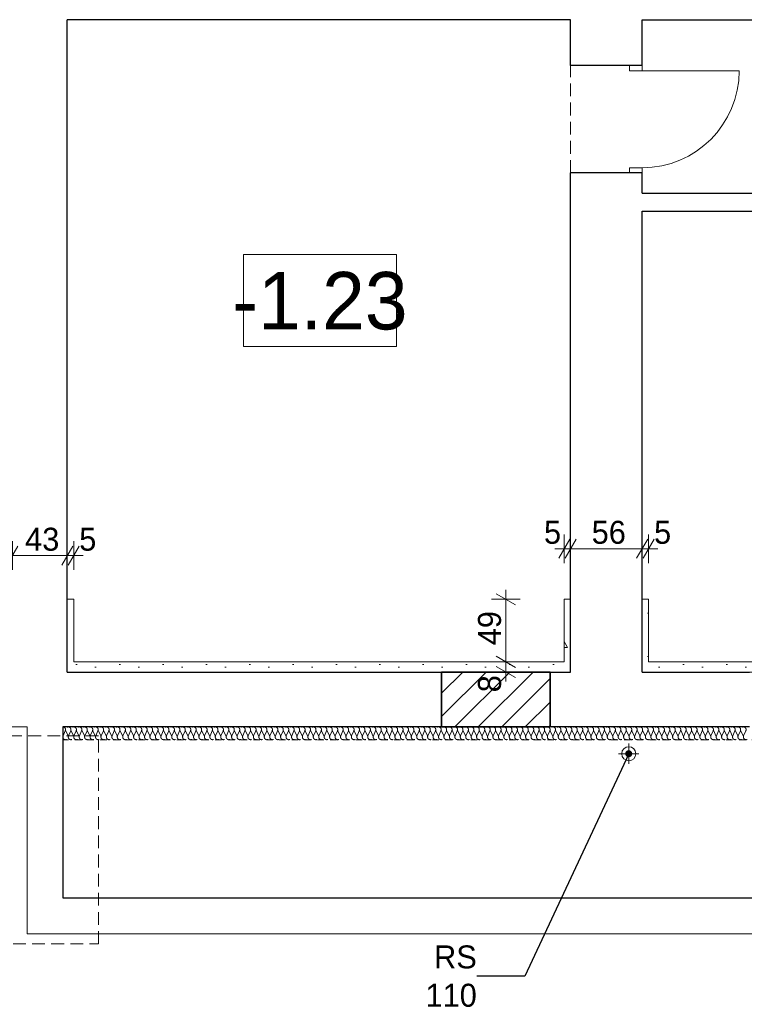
# Model space of a CAD drawing. Extents: x -21260 to 35740, y -2672 to 187028.
# Tile 19 of 120: x 11072 to 16744, y 9363 to 17076. Entities that reach past the tile are written whole.
import ezdxf

# ---------------------------------------------------------------- set-up
doc = ezdxf.new("R2010")
doc.units = 0
doc.header["$MEASUREMENT"] = 0
doc.linetypes.add('Hidden Line', pattern=[100, 50, -50])
doc.linetypes.add('Krawędzie ukryte', pattern=[150, 100, -50])
doc.layers.add('arch izolacje_Nr_Pióra__3', color=7, linetype='Continuous', lineweight=13, true_color=0xff6600)
doc.layers.add('Arch ocieplenie_Nr_Pióra__22', color=7, linetype='Continuous', lineweight=9, true_color=0x7f7f7f)
for name, color, linetype in [('Arch ocieplenie', 7, 'Continuous'), ('Arch wymiary', 7, 'Continuous'), ('Arch zmurowania', 7, 'Continuous')]:
    doc.layers.add(name, color=color, linetype=linetype)
for name, color, linetype, lineweight in [('Arch ocieplenie_Nr_Pióra__21', 7, 'Continuous', 13), ('Arch opisy_Nr_Pióra__1', 7, 'Continuous', 25), ('Arch opisy_Nr_Pióra__21', 7, 'Continuous', 13), ('Arch wymiary_Nr_Pióra__5', 7, 'Continuous', 13), ('Arch zmurowania_Nr_Pióra__21', 7, 'Continuous', 13), ('Arch zmurowania_Nr_Pióra__27', 7, 'Continuous', 35), ('INWENT ODWODNIENIE_Nr_Pióra__21', 7, 'Continuous', 13), ('INWENT OPISY_Nr_Pióra__21', 7, 'Continuous', 13), ('INWENT. DRZWI_Nr_Pióra__21', 7, 'Continuous', 13), ('INWENT.ŚCIANY_Nr_Pióra__1', 7, 'Continuous', 25), ('INWENT.ŚCIANY_Nr_Pióra__21', 7, 'Continuous', 13), ('Istniejące schody_Nr_Pióra__21', 7, 'Continuous', 13)]:
    doc.layers.add(name, color=color, linetype=linetype, lineweight=lineweight)
doc.styles.add('GENERATED_STYLE_1', font='txt')
doc.styles.add('GENERATED_STYLE_3', font='txt')
doc.styles.add('GENERATED_STYLE_4', font='txt')
doc.dimstyles.new('GENERATED_STYLE__1', dxfattribs={"dimtxt": 179.999995, "dimasz": 114, "dimexe": 0.18, "dimexo": 0, "dimgap": 0.09, "dimtad": 1, "dimdec": 0, "dimlfac": 0.1, "dimzin": 0, "dimdsep": 46, "dimtxsty": 'GENERATED_STYLE_1', "dimblk": 'ARROWHEAD_2', "dimblk1": 'ARROWHEAD_2', "dimblk2": 'ARROWHEAD_2', "dimcen": 0.09, "dimclrd": 7, "dimclre": 7, "dimclrt": 7, "dimazin": 0, "dimtfac": 1, "dimtdec": 4, "dimtmove": 0, "dimatfit": 3, "dimfxl": 0, "dimtolj": 1, "dimtzin": 0, "dimarcsym": 0})
doc.dimstyles.new('GENERATED_STYLE__3', dxfattribs={"dimtxt": 179.999995, "dimasz": 114, "dimexe": 0.18, "dimexo": 0, "dimgap": 0.09, "dimtad": 1, "dimtih": 1, "dimtoh": 1, "dimdec": 0, "dimlfac": 0.1, "dimzin": 0, "dimdsep": 46, "dimtxsty": 'GENERATED_STYLE_1', "dimblk": 'ARROWHEAD_2', "dimblk1": 'ARROWHEAD_2', "dimblk2": 'ARROWHEAD_2', "dimcen": 0.09, "dimclrd": 7, "dimclre": 7, "dimclrt": 7, "dimazin": 0, "dimtfac": 1, "dimtdec": 4, "dimtmove": 0, "dimatfit": 3, "dimfxl": 0, "dimtolj": 1, "dimtzin": 0, "dimarcsym": 0})
doc.dimstyles.new('GENERATED_STYLE__6', dxfattribs={"dimtxt": 0.18, "dimasz": 109.44, "dimexe": 0.18, "dimexo": 0.0625, "dimgap": 0.09, "dimtad": 0, "dimtih": 1, "dimtoh": 1, "dimdec": 4, "dimzin": 0, "dimdsep": 46, "dimcen": 0.09, "dimadec": 0, "dimazin": 0, "dimtfac": 1, "dimtdec": 4, "dimtmove": 0, "dimatfit": 3, "dimldrblk": 'ARROWHEAD_11', "dimfxl": 0, "dimtolj": 1, "dimtzin": 0, "dimarcsym": 0})
pattern_1 = [(0, (0, 0), (0, 623.538), [60, -300]), (0, (180, 311.8), (0, 623.538), [60, -300]), (60, (0, 0), (-540, 311.77), [60, -300]), (60, (360, 0), (-540, 311.77), [60, -300]), (120, (60, 0), (540, 311.77), [60, -300]), (120, (420, 0), (540, 311.77), [60, -300]), (0, (0, 60), (0, 120), [0, -120, 0, -180]), (45, (60, 60), (-84.8528, 84.8528), [0, -90, 0, -150])]

# ---------------------------------------------------------------- blocks, each defined once
blk = doc.blocks.new('Izolacja cieplna 14_122', base_point=(21552.5, 11535.9))
at = {"layer": 'Arch ocieplenie_Nr_Pióra__22', "linetype": 'Hidden Line'}
for p, q in [((11428.6, 11506.1), (11410.9, 11465.7)), ((11449.9, 11465.7), (11432.2, 11506.1)), ((11471.2, 11506.1), (11453.5, 11465.7)), ((11492.5, 11465.7), (11474.8, 11506.1)), ((11513.8, 11506.1), (11496.1, 11465.7)), ((11535.1, 11465.7), (11517.4, 11506.1)), ((11556.4, 11506.1), (11538.7, 11465.7)), ((11577.8, 11465.7), (11560, 11506.1)), ((11599.1, 11506.1), (11581.3, 11465.7)), ((11620.4, 11465.7), (11602.6, 11506.1)), ((11641.7, 11506.1), (11624, 11465.7)), ((11663, 11465.7), (11645.3, 11506.1)), ((11684.3, 11506.1), (11666.6, 11465.7)), ((11705.6, 11465.7), (11687.9, 11506.1)), ((11726.9, 11506.1), (11709.2, 11465.7)), ((11748.2, 11465.7), (11730.5, 11506.1)), ((11769.5, 11506.1), (11751.8, 11465.7)), ((11790.9, 11465.7), (11773.1, 11506.1)), ((11812.2, 11506.1), (11794.4, 11465.7)), ((11833.5, 11465.7), (11815.7, 11506.1)), ((11854.8, 11506.1), (11837.1, 11465.7)), ((11876.1, 11465.7), (11858.4, 11506.1)), ((11897.4, 11506.1), (11879.7, 11465.7)), ((11918.7, 11465.7), (11901, 11506.1)), ((11940, 11506.1), (11922.3, 11465.7)), ((11961.3, 11465.7), (11943.6, 11506.1)), ((11982.6, 11506.1), (11964.9, 11465.7)), ((12004, 11465.7), (11986.2, 11506.1)), ((12025.3, 11506.1), (12007.5, 11465.7)), ((12046.6, 11465.7), (12028.8, 11506.1)), ((12067.9, 11506.1), (12050.2, 11465.7)), ((12089.2, 11465.7), (12071.5, 11506.1)), ((12110.5, 11506.1), (12092.8, 11465.7)), ((12131.8, 11465.7), (12114.1, 11506.1)), ((12153.1, 11506.1), (12135.4, 11465.7)), ((12174.4, 11465.7), (12156.7, 11506.1)), ((12195.7, 11506.1), (12178, 11465.7)), ((12217.1, 11465.7), (12199.3, 11506.1)), ((12238.4, 11506.1), (12220.6, 11465.7)), ((12259.7, 11465.7), (12241.9, 11506.1)), ((12281, 11506.1), (12263.3, 11465.7)), ((12302.3, 11465.7), (12284.6, 11506.1)), ((12323.6, 11506.1), (12305.9, 11465.7)), ((12344.9, 11465.7), (12327.2, 11506.1)), ((12366.2, 11506.1), (12348.5, 11465.7)), ((12387.5, 11465.7), (12369.8, 11506.1)), ((12408.8, 11506.1), (12391.1, 11465.7)), ((12430.1, 11465.7), (12412.4, 11506.1)), ((12451.5, 11506.1), (12433.7, 11465.7)), ((12472.8, 11465.7), (12455, 11506.1)), ((12494.1, 11506.1), (12476.3, 11465.7)), ((12515.4, 11465.7), (12497.7, 11506.1)), ((12536.7, 11506.1), (12519, 11465.7)), ((12558, 11465.7), (12540.3, 11506.1)), ((12579.3, 11506.1), (12561.6, 11465.7)), ((12600.6, 11465.7), (12582.9, 11506.1)), ((12621.9, 11506.1), (12604.2, 11465.7)), ((12643.2, 11465.7), (12625.5, 11506.1)), ((12664.6, 11506.1), (12646.8, 11465.7)), ((12685.9, 11465.7), (12668.1, 11506.1)), ((12707.2, 11506.1), (12689.4, 11465.7)), ((12728.5, 11465.7), (12710.8, 11506.1)), ((12749.8, 11506.1), (12732.1, 11465.7)), ((12771.1, 11465.7), (12753.4, 11506.1)), ((12792.4, 11506.1), (12774.7, 11465.7)), ((12813.7, 11465.7), (12796, 11506.1)), ((12835, 11506.1), (12817.3, 11465.7)), ((12856.3, 11465.7), (12838.6, 11506.1)), ((12877.7, 11506.1), (12859.9, 11465.7)), ((12899, 11465.7), (12881.2, 11506.1)), ((12920.3, 11506.1), (12902.5, 11465.7)), ((12941.6, 11465.7), (12923.9, 11506.1)), ((12962.9, 11506.1), (12945.2, 11465.7)), ((12984.2, 11465.7), (12966.5, 11506.1)), ((13005.5, 11506.1), (12987.8, 11465.7)), ((13026.8, 11465.7), (13009.1, 11506.1)), ((13048.1, 11506.1), (13030.4, 11465.7)), ((13069.4, 11465.7), (13051.7, 11506.1)), ((13090.8, 11506.1), (13073, 11465.7)), ((13112.1, 11465.7), (13094.3, 11506.1)), ((13133.4, 11506.1), (13115.6, 11465.7)), ((13154.7, 11465.7), (13137, 11506.1)), ((13176, 11506.1), (13158.3, 11465.7)), ((13197.3, 11465.7), (13179.6, 11506.1)), ((13218.6, 11506.1), (13200.9, 11465.7)), ((13239.9, 11465.7), (13222.2, 11506.1)), ((13261.2, 11506.1), (13243.5, 11465.7)), ((13282.5, 11465.7), (13264.8, 11506.1)), ((13303.8, 11506.1), (13286.1, 11465.7)), ((13325.2, 11465.7), (13307.4, 11506.1)), ((13346.5, 11506.1), (13328.7, 11465.7)), ((13367.8, 11465.7), (13350, 11506.1)), ((13389.1, 11506.1), (13371.4, 11465.7)), ((13410.4, 11465.7), (13392.7, 11506.1)), ((13431.7, 11506.1), (13414, 11465.7)), ((13453, 11465.7), (13435.3, 11506.1)), ((13474.3, 11506.1), (13456.6, 11465.7)), ((13495.6, 11465.7), (13477.9, 11506.1)), ((13516.9, 11506.1), (13499.2, 11465.7)), ((13538.3, 11465.7), (13520.5, 11506.1)), ((13559.6, 11506.1), (13541.8, 11465.7)), ((13580.9, 11465.7), (13563.1, 11506.1)), ((13602.2, 11506.1), (13584.5, 11465.7)), ((13623.5, 11465.7), (13605.8, 11506.1)), ((13644.8, 11506.1), (13627.1, 11465.7)), ((13666.1, 11465.7), (13648.4, 11506.1)), ((13687.4, 11506.1), (13669.7, 11465.7)), ((13708.7, 11465.7), (13691, 11506.1)), ((13730, 11506.1), (13712.3, 11465.7)), ((13751.4, 11465.7), (13733.6, 11506.1)), ((13772.7, 11506.1), (13754.9, 11465.7)), ((13794, 11465.7), (13776.2, 11506.1)), ((13815.3, 11506.1), (13797.6, 11465.7)), ((13836.6, 11465.7), (13818.9, 11506.1)), ((13857.9, 11506.1), (13840.2, 11465.7)), ((13879.2, 11465.7), (13861.5, 11506.1)), ((13900.5, 11506.1), (13882.8, 11465.7)), ((13921.8, 11465.7), (13904.1, 11506.1)), ((13943.1, 11506.1), (13925.4, 11465.7)), ((13964.5, 11465.7), (13946.7, 11506.1)), ((13985.8, 11506.1), (13968, 11465.7)), ((14007.1, 11465.7), (13989.3, 11506.1)), ((14028.4, 11506.1), (14010.7, 11465.7)), ((14049.7, 11465.7), (14032, 11506.1)), ((14071, 11506.1), (14053.3, 11465.7)), ((14092.3, 11465.7), (14074.6, 11506.1)), ((14113.6, 11506.1), (14095.9, 11465.7)), ((14134.9, 11465.7), (14117.2, 11506.1)), ((14156.2, 11506.1), (14138.5, 11465.7)), ((14177.5, 11465.7), (14159.8, 11506.1)), ((14198.9, 11506.1), (14181.1, 11465.7)), ((14220.2, 11465.7), (14202.4, 11506.1)), ((14241.5, 11506.1), (14223.7, 11465.7)), ((14262.8, 11465.7), (14245.1, 11506.1)), ((14284.1, 11506.1), (14266.4, 11465.7)), ((14305.4, 11465.7), (14287.7, 11506.1)), ((14326.7, 11506.1), (14309, 11465.7)), ((14348, 11465.7), (14330.3, 11506.1)), ((14369.3, 11506.1), (14351.6, 11465.7)), ((14390.6, 11465.7), (14372.9, 11506.1)), ((14412, 11506.1), (14394.2, 11465.7)), ((14433.3, 11465.7), (14415.5, 11506.1)), ((14454.6, 11506.1), (14436.8, 11465.7)), ((14475.9, 11465.7), (14458.2, 11506.1)), ((14497.2, 11506.1), (14479.5, 11465.7)), ((14518.5, 11465.7), (14500.8, 11506.1)), ((14539.8, 11506.1), (14522.1, 11465.7)), ((14561.1, 11465.7), (14543.4, 11506.1)), ((14582.4, 11506.1), (14564.7, 11465.7)), ((14603.7, 11465.7), (14586, 11506.1)), ((14625.1, 11506.1), (14607.3, 11465.7)), ((14646.4, 11465.7), (14628.6, 11506.1)), ((14667.7, 11506.1), (14649.9, 11465.7)), ((14689, 11465.7), (14671.3, 11506.1)), ((14710.3, 11506.1), (14692.6, 11465.7)), ((14731.6, 11465.7), (14713.9, 11506.1)), ((14752.9, 11506.1), (14735.2, 11465.7)), ((14774.2, 11465.7), (14756.5, 11506.1)), ((14795.5, 11506.1), (14777.8, 11465.7)), ((14816.8, 11465.7), (14799.1, 11506.1)), ((14838.2, 11506.1), (14820.4, 11465.7)), ((14859.5, 11465.7), (14841.7, 11506.1)), ((14880.8, 11506.1), (14863, 11465.7)), ((14902.1, 11465.7), (14884.4, 11506.1)), ((14923.4, 11506.1), (14905.7, 11465.7)), ((14944.7, 11465.7), (14927, 11506.1)), ((14966, 11506.1), (14948.3, 11465.7)), ((14987.3, 11465.7), (14969.6, 11506.1)), ((15008.6, 11506.1), (14990.9, 11465.7)), ((15029.9, 11465.7), (15012.2, 11506.1)), ((15051.3, 11506.1), (15033.5, 11465.7)), ((15072.6, 11465.7), (15054.8, 11506.1)), ((15093.9, 11506.1), (15076.1, 11465.7)), ((15115.2, 11465.7), (15097.4, 11506.1)), ((15136.5, 11506.1), (15118.8, 11465.7)), ((15157.8, 11465.7), (15140.1, 11506.1)), ((15179.1, 11506.1), (15161.4, 11465.7)), ((15200.4, 11465.7), (15182.7, 11506.1)), ((15221.7, 11506.1), (15204, 11465.7)), ((15243, 11465.7), (15225.3, 11506.1)), ((15264.3, 11506.1), (15246.6, 11465.7)), ((15285.7, 11465.7), (15267.9, 11506.1)), ((15307, 11506.1), (15289.2, 11465.7)), ((15328.3, 11465.7), (15310.5, 11506.1)), ((15349.6, 11506.1), (15331.9, 11465.7)), ((15370.9, 11465.7), (15353.2, 11506.1)), ((15392.2, 11506.1), (15374.5, 11465.7)), ((15413.5, 11465.7), (15395.8, 11506.1)), ((15434.8, 11506.1), (15417.1, 11465.7)), ((15456.1, 11465.7), (15438.4, 11506.1)), ((15477.4, 11506.1), (15459.7, 11465.7)), ((15498.8, 11465.7), (15481, 11506.1)), ((15520.1, 11506.1), (15502.3, 11465.7)), ((15541.4, 11465.7), (15523.6, 11506.1)), ((15562.7, 11506.1), (15545, 11465.7)), ((15584, 11465.7), (15566.3, 11506.1)), ((15605.3, 11506.1), (15587.6, 11465.7)), ((15626.6, 11465.7), (15608.9, 11506.1)), ((15647.9, 11506.1), (15630.2, 11465.7)), ((15669.2, 11465.7), (15651.5, 11506.1)), ((15690.5, 11506.1), (15672.8, 11465.7)), ((15711.9, 11465.7), (15694.1, 11506.1)), ((15733.2, 11506.1), (15715.4, 11465.7)), ((15754.5, 11465.7), (15736.7, 11506.1)), ((15775.8, 11506.1), (15758.1, 11465.7)), ((15797.1, 11465.7), (15779.4, 11506.1)), ((15818.4, 11506.1), (15800.7, 11465.7)), ((15839.7, 11465.7), (15822, 11506.1)), ((15861, 11506.1), (15843.3, 11465.7)), ((15882.3, 11465.7), (15864.6, 11506.1)), ((15903.6, 11506.1), (15885.9, 11465.7)), ((15924.9, 11465.7), (15907.2, 11506.1)), ((15946.3, 11506.1), (15928.5, 11465.7)), ((15967.6, 11465.7), (15949.8, 11506.1)), ((15988.9, 11506.1), (15971.2, 11465.7)), ((16010.2, 11465.7), (15992.5, 11506.1)), ((16031.5, 11506.1), (16013.8, 11465.7)), ((16052.8, 11465.7), (16035.1, 11506.1)), ((16074.1, 11506.1), (16056.4, 11465.7)), ((16095.4, 11465.7), (16077.7, 11506.1)), ((16116.7, 11506.1), (16099, 11465.7)), ((16138, 11465.7), (16120.3, 11506.1)), ((16159.4, 11506.1), (16141.6, 11465.7)), ((16180.7, 11465.7), (16162.9, 11506.1)), ((16202, 11506.1), (16184.2, 11465.7)), ((16223.3, 11465.7), (16205.6, 11506.1)), ((16244.6, 11506.1), (16226.9, 11465.7)), ((16265.9, 11465.7), (16248.2, 11506.1)), ((16287.2, 11506.1), (16269.5, 11465.7)), ((16308.5, 11465.7), (16290.8, 11506.1)), ((16329.8, 11506.1), (16312.1, 11465.7)), ((16351.1, 11465.7), (16333.4, 11506.1)), ((16372.5, 11506.1), (16354.7, 11465.7)), ((16393.8, 11465.7), (16376, 11506.1)), ((16415.1, 11506.1), (16397.3, 11465.7)), ((16436.4, 11465.7), (16418.7, 11506.1)), ((16457.7, 11506.1), (16440, 11465.7)), ((16479, 11465.7), (16461.3, 11506.1)), ((16500.3, 11506.1), (16482.6, 11465.7)), ((16521.6, 11465.7), (16503.9, 11506.1)), ((16542.9, 11506.1), (16525.2, 11465.7)), ((16564.2, 11465.7), (16546.5, 11506.1)), ((16585.6, 11506.1), (16567.8, 11465.7)), ((16606.9, 11465.7), (16589.1, 11506.1)), ((16628.2, 11506.1), (16610.4, 11465.7)), ((16649.5, 11465.7), (16631.8, 11506.1)), ((16670.8, 11506.1), (16653.1, 11465.7)), ((16692.1, 11465.7), (16674.4, 11506.1)), ((16713.4, 11506.1), (16695.7, 11465.7)), ((16734.7, 11465.7), (16717, 11506.1)), ((16756, 11506.1), (16738.3, 11465.7))]:
    blk.add_line(p, q, dxfattribs=at)
for centre, start_param, end_param in [((11409.1, 11514.6), 2.7288, 4.712389), ((11451.7, 11514.6), 2.7288, 6.695979), ((11494.3, 11514.6), 2.7288, 6.695979), ((11536.9, 11514.6), 2.7288, 6.695979), ((11579.5, 11514.6), 2.7288, 6.695979), ((11622.2, 11514.6), 2.7288, 6.695979), ((11664.8, 11514.6), 2.7288, 6.695979), ((11707.4, 11514.6), 2.7288, 6.695979), ((11750, 11514.6), 2.7288, 6.695979), ((11792.6, 11514.6), 2.7288, 6.695979), ((11835.3, 11514.6), 2.7288, 6.695979), ((11877.9, 11514.6), 2.7288, 6.695979), ((11920.5, 11514.6), 2.7288, 6.695979), ((11963.1, 11514.6), 2.7288, 6.695979), ((12005.7, 11514.6), 2.7288, 6.695979), ((12048.4, 11514.6), 2.7288, 6.695979), ((12091, 11514.6), 2.7288, 6.695979), ((12133.6, 11514.6), 2.7288, 6.695979), ((12176.2, 11514.6), 2.7288, 6.695979), ((12218.8, 11514.6), 2.7288, 6.695979), ((12261.5, 11514.6), 2.7288, 6.695979), ((12304.1, 11514.6), 2.7288, 6.695979), ((12346.7, 11514.6), 2.7288, 6.695979), ((12389.3, 11514.6), 2.7288, 6.695979), ((12431.9, 11514.6), 2.7288, 6.695979), ((12474.6, 11514.6), 2.7288, 6.695979), ((12517.2, 11514.6), 2.7288, 6.695979), ((12559.8, 11514.6), 2.7288, 6.695979), ((12602.4, 11514.6), 2.7288, 6.695979), ((12645, 11514.6), 2.7288, 6.695979), ((12687.7, 11514.6), 2.7288, 6.695979), ((12730.3, 11514.6), 2.7288, 6.695979), ((12772.9, 11514.6), 2.7288, 6.695979), ((12815.5, 11514.6), 2.7288, 6.695979), ((12858.1, 11514.6), 2.7288, 6.695979), ((12900.8, 11514.6), 2.7288, 6.695979), ((12943.4, 11514.6), 2.7288, 6.695979), ((12986, 11514.6), 2.7288, 6.695979), ((13028.6, 11514.6), 2.7288, 6.695979), ((13071.2, 11514.6), 2.7288, 6.695979), ((13113.9, 11514.6), 2.7288, 6.695979), ((13156.5, 11514.6), 2.7288, 6.695979), ((13199.1, 11514.6), 2.7288, 6.695979), ((13241.7, 11514.6), 2.7288, 6.695979), ((13284.3, 11514.6), 2.7288, 6.695979), ((13326.9, 11514.6), 2.7288, 6.695979), ((13369.6, 11514.6), 2.7288, 6.695979), ((13412.2, 11514.6), 2.7288, 6.695979), ((13454.8, 11514.6), 2.7288, 6.695979), ((13497.4, 11514.6), 2.7288, 6.695979), ((13540, 11514.6), 2.7288, 6.695979), ((13582.7, 11514.6), 2.7288, 6.695979), ((13625.3, 11514.6), 2.7288, 6.695979), ((13667.9, 11514.6), 2.7288, 6.695979), ((13710.5, 11514.6), 2.7288, 6.695979), ((13753.1, 11514.6), 2.7288, 6.695979), ((13795.8, 11514.6), 2.7288, 6.695979), ((13838.4, 11514.6), 2.7288, 6.695979), ((13881, 11514.6), 2.7288, 6.695979), ((13923.6, 11514.6), 2.7288, 6.695979), ((13966.2, 11514.6), 2.7288, 6.695979), ((14008.9, 11514.6), 2.7288, 6.695979), ((14051.5, 11514.6), 2.7288, 6.695979), ((14094.1, 11514.6), 2.7288, 6.695979), ((14136.7, 11514.6), 2.7288, 6.695979), ((14179.3, 11514.6), 2.7288, 6.695979), ((14222, 11514.6), 2.7288, 6.695979), ((14264.6, 11514.6), 2.7288, 6.695979), ((14307.2, 11514.6), 2.7288, 6.695979), ((14349.8, 11514.6), 2.7288, 6.695979), ((14392.4, 11514.6), 2.7288, 6.695979), ((14435.1, 11514.6), 2.7288, 6.695979), ((14477.7, 11514.6), 2.7288, 6.695979), ((14520.3, 11514.6), 2.7288, 6.695979), ((14562.9, 11514.6), 2.7288, 6.695979), ((14605.5, 11514.6), 2.7288, 6.695979), ((14648.2, 11514.6), 2.7288, 6.695979), ((14690.8, 11514.6), 2.7288, 6.695979), ((14733.4, 11514.6), 2.7288, 6.695979), ((14776, 11514.6), 2.7288, 6.695979), ((14818.6, 11514.6), 2.7288, 6.695979), ((14861.3, 11514.6), 2.7288, 6.695979), ((14903.9, 11514.6), 2.7288, 6.695979), ((14946.5, 11514.6), 2.7288, 6.695979), ((14989.1, 11514.6), 2.7288, 6.695979), ((15031.7, 11514.6), 2.7288, 6.695979), ((15074.4, 11514.6), 2.7288, 6.695979), ((15117, 11514.6), 2.7288, 6.695979), ((15159.6, 11514.6), 2.7288, 6.695979), ((15202.2, 11514.6), 2.7288, 6.695979), ((15244.8, 11514.6), 2.7288, 6.695979), ((15287.4, 11514.6), 2.7288, 6.695979), ((15330.1, 11514.6), 2.7288, 6.695979), ((15372.7, 11514.6), 2.7288, 6.695979), ((15415.3, 11514.6), 2.7288, 6.695979), ((15457.9, 11514.6), 2.7288, 6.695979), ((15500.5, 11514.6), 2.7288, 6.695979), ((15543.2, 11514.6), 2.7288, 6.695979), ((15585.8, 11514.6), 2.7288, 6.695979), ((15628.4, 11514.6), 2.7288, 6.695979), ((15671, 11514.6), 2.7288, 6.695979), ((15713.6, 11514.6), 2.7288, 6.695979), ((15756.3, 11514.6), 2.7288, 6.695979), ((15798.9, 11514.6), 2.7288, 6.695979), ((15841.5, 11514.6), 2.7288, 6.695979), ((15884.1, 11514.6), 2.7288, 6.695979), ((15926.7, 11514.6), 2.7288, 6.695979), ((15969.4, 11514.6), 2.7288, 6.695979), ((16012, 11514.6), 2.7288, 6.695979), ((16054.6, 11514.6), 2.7288, 6.695979), ((16097.2, 11514.6), 2.7288, 6.695979), ((16139.8, 11514.6), 2.7288, 6.695979), ((16182.5, 11514.6), 2.7288, 6.695979), ((16225.1, 11514.6), 2.7288, 6.695979), ((16267.7, 11514.6), 2.7288, 6.695979), ((16310.3, 11514.6), 2.7288, 6.695979), ((16352.9, 11514.6), 2.7288, 6.695979), ((16395.6, 11514.6), 2.7288, 6.695979), ((16438.2, 11514.6), 2.7288, 6.695979), ((16480.8, 11514.6), 2.7288, 6.695979), ((16523.4, 11514.6), 2.7288, 6.695979), ((16566, 11514.6), 2.7288, 6.695979), ((16608.7, 11514.6), 2.7288, 6.695979), ((16651.3, 11514.6), 2.7288, 6.695979), ((16693.9, 11514.6), 2.7288, 6.695979), ((16736.5, 11514.6), 2.7288, 6.695979), ((11430.4, 11457.1), 5.870392, 9.837571), ((11473, 11457.1), 5.870392, 9.837571), ((11515.6, 11457.1), 5.870392, 9.837571), ((11558.2, 11457.1), 5.870392, 9.837571), ((11600.9, 11457.1), 5.870392, 9.837571), ((11643.5, 11457.1), 5.870392, 9.837571), ((11686.1, 11457.1), 5.870392, 9.837571), ((11728.7, 11457.1), 5.870392, 9.837571), ((11771.3, 11457.1), 5.870392, 9.837571), ((11814, 11457.1), 5.870392, 9.837571), ((11856.6, 11457.1), 5.870392, 9.837571), ((11899.2, 11457.1), 5.870392, 9.837571), ((11941.8, 11457.1), 5.870392, 9.837571), ((11984.4, 11457.1), 5.870392, 9.837571), ((12027.1, 11457.1), 5.870392, 9.837571), ((12069.7, 11457.1), 5.870392, 9.837571), ((12112.3, 11457.1), 5.870392, 9.837571), ((12154.9, 11457.1), 5.870392, 9.837571), ((12197.5, 11457.1), 5.870392, 9.837571), ((12240.2, 11457.1), 5.870392, 9.837571), ((12282.8, 11457.1), 5.870392, 9.837571), ((12325.4, 11457.1), 5.870392, 9.837571), ((12368, 11457.1), 5.870392, 9.837571), ((12410.6, 11457.1), 5.870392, 9.837571), ((12453.2, 11457.1), 5.870392, 9.837571), ((12495.9, 11457.1), 5.870392, 9.837571), ((12538.5, 11457.1), 5.870392, 9.837571), ((12581.1, 11457.1), 5.870392, 9.837571), ((12623.7, 11457.1), 5.870392, 9.837571), ((12666.3, 11457.1), 5.870392, 9.837571), ((12709, 11457.1), 5.870392, 9.837571), ((12751.6, 11457.1), 5.870392, 9.837571), ((12794.2, 11457.1), 5.870392, 9.837571), ((12836.8, 11457.1), 5.870392, 9.837571), ((12879.4, 11457.1), 5.870392, 9.837571), ((12922.1, 11457.1), 5.870392, 9.837571), ((12964.7, 11457.1), 5.870392, 9.837571), ((13007.3, 11457.1), 5.870392, 9.837571), ((13049.9, 11457.1), 5.870392, 9.837571), ((13092.5, 11457.1), 5.870392, 9.837571), ((13135.2, 11457.1), 5.870392, 9.837571), ((13177.8, 11457.1), 5.870392, 9.837571), ((13220.4, 11457.1), 5.870392, 9.837571), ((13263, 11457.1), 5.870392, 9.837571), ((13305.6, 11457.1), 5.870392, 9.837571), ((13348.3, 11457.1), 5.870392, 9.837571), ((13390.9, 11457.1), 5.870392, 9.837571), ((13433.5, 11457.1), 5.870392, 9.837571), ((13476.1, 11457.1), 5.870392, 9.837571), ((13518.7, 11457.1), 5.870392, 9.837571), ((13561.4, 11457.1), 5.870392, 9.837571), ((13604, 11457.1), 5.870392, 9.837571), ((13646.6, 11457.1), 5.870392, 9.837571), ((13689.2, 11457.1), 5.870392, 9.837571), ((13731.8, 11457.1), 5.870392, 9.837571), ((13774.5, 11457.1), 5.870392, 9.837571), ((13817.1, 11457.1), 5.870392, 9.837571), ((13859.7, 11457.1), 5.870392, 9.837571), ((13902.3, 11457.1), 5.870392, 9.837571), ((13944.9, 11457.1), 5.870392, 9.837571), ((13987.6, 11457.1), 5.870392, 9.837571), ((14030.2, 11457.1), 5.870392, 9.837571), ((14072.8, 11457.1), 5.870392, 9.837571), ((14115.4, 11457.1), 5.870392, 9.837571), ((14158, 11457.1), 5.870392, 9.837571), ((14200.6, 11457.1), 5.870392, 9.837571), ((14243.3, 11457.1), 5.870392, 9.837571), ((14285.9, 11457.1), 5.870392, 9.837571), ((14328.5, 11457.1), 5.870392, 9.837571), ((14371.1, 11457.1), 5.870392, 9.837571), ((14413.7, 11457.1), 5.870392, 9.837571), ((14456.4, 11457.1), 5.870392, 9.837571), ((14499, 11457.1), 5.870392, 9.837571), ((14541.6, 11457.1), 5.870392, 9.837571), ((14584.2, 11457.1), 5.870392, 9.837571), ((14626.8, 11457.1), 5.870392, 9.837571), ((14669.5, 11457.1), 5.870392, 9.837571), ((14712.1, 11457.1), 5.870392, 9.837571), ((14754.7, 11457.1), 5.870392, 9.837571), ((14797.3, 11457.1), 5.870392, 9.837571), ((14839.9, 11457.1), 5.870392, 9.837571), ((14882.6, 11457.1), 5.870392, 9.837571), ((14925.2, 11457.1), 5.870392, 9.837571), ((14967.8, 11457.1), 5.870392, 9.837571), ((15010.4, 11457.1), 5.870392, 9.837571), ((15053, 11457.1), 5.870392, 9.837571), ((15095.7, 11457.1), 5.870392, 9.837571), ((15138.3, 11457.1), 5.870392, 9.837571), ((15180.9, 11457.1), 5.870392, 9.837571), ((15223.5, 11457.1), 5.870392, 9.837571), ((15266.1, 11457.1), 5.870392, 9.837571), ((15308.8, 11457.1), 5.870392, 9.837571), ((15351.4, 11457.1), 5.870392, 9.837571), ((15394, 11457.1), 5.870392, 9.837571), ((15436.6, 11457.1), 5.870392, 9.837571), ((15479.2, 11457.1), 5.870392, 9.837571), ((15521.9, 11457.1), 5.870392, 9.837571), ((15564.5, 11457.1), 5.870392, 9.837571), ((15607.1, 11457.1), 5.870392, 9.837571), ((15649.7, 11457.1), 5.870392, 9.837571), ((15692.3, 11457.1), 5.870392, 9.837571), ((15735, 11457.1), 5.870392, 9.837571), ((15777.6, 11457.1), 5.870392, 9.837571), ((15820.2, 11457.1), 5.870392, 9.837571), ((15862.8, 11457.1), 5.870392, 9.837571), ((15905.4, 11457.1), 5.870392, 9.837571), ((15948.1, 11457.1), 5.870392, 9.837571), ((15990.7, 11457.1), 5.870392, 9.837571), ((16033.3, 11457.1), 5.870392, 9.837571), ((16075.9, 11457.1), 5.870392, 9.837571), ((16118.5, 11457.1), 5.870392, 9.837571), ((16161.1, 11457.1), 5.870392, 9.837571), ((16203.8, 11457.1), 5.870392, 9.837571), ((16246.4, 11457.1), 5.870392, 9.837571), ((16289, 11457.1), 5.870392, 9.837571), ((16331.6, 11457.1), 5.870392, 9.837571), ((16374.2, 11457.1), 5.870392, 9.837571), ((16416.9, 11457.1), 5.870392, 9.837571), ((16459.5, 11457.1), 5.870392, 9.837571), ((16502.1, 11457.1), 5.870392, 9.837571), ((16544.7, 11457.1), 5.870392, 9.837571), ((16587.3, 11457.1), 5.870392, 9.837571), ((16630, 11457.1), 5.870392, 9.837571), ((16672.6, 11457.1), 5.870392, 9.837571), ((16715.2, 11457.1), 5.870392, 9.837571), ((16757.8, 11457.1), 5.870392, 9.837571)]:
    blk.add_ellipse(centre, major_axis=(-21.3, 0), ratio=0.998031, start_param=start_param, end_param=end_param, dxfattribs=at)
blk = doc.blocks.new('Ściana_31', base_point=(18964.1, 11965.9))
at = {"layer": 'Arch ocieplenie_Nr_Pióra__21', "linetype": 'Continuous'}
h = blk.add_hatch(dxfattribs=at)
h.set_pattern_fill('Structural_Concrete', color=256, style=0, pattern_type=2)
h.set_pattern_definition(pattern_1)
h.paths.add_polyline_path([(18914.1, 12045.9), (15994.1, 12045.9), (15944.1, 11965.9), (18964.1, 11965.9)], flags=0)
for p, q in [((18914.1, 12045.9), (15994.1, 12045.9)), ((15944.1, 11965.9), (18964.1, 11965.9))]:
    blk.add_line(p, q, dxfattribs=at)
blk = doc.blocks.new('Ściana_32', base_point=(14374.1, 11535.9))
at = {"layer": 'Arch zmurowania_Nr_Pióra__21', "linetype": 'Continuous'}
h = blk.add_hatch(dxfattribs=at)
h.set_pattern_fill('Common_Brick', color=256, style=0, pattern_type=2)
h.set_pattern_definition([(45, (0, 0), (-91.9239, 91.9239), [])])
h.paths.add_polyline_path([(14374.1, 11535.9), (15224.1, 11535.9), (15224.1, 11965.9), (14374.1, 11965.9)], flags=0)
at = {"layer": 'Arch zmurowania_Nr_Pióra__27', "linetype": 'Continuous'}
for p, q in [((15224.1, 11965.9), (14374.1, 11965.9)), ((14374.1, 11965.9), (14374.1, 11535.9)), ((15224.1, 11535.9), (15224.1, 11965.9)), ((14374.1, 11535.9), (15224.1, 11535.9))]:
    blk.add_line(p, q, dxfattribs=at)
blk = doc.blocks.new('Ściana_33', base_point=(15384.1, 11965.9))
at = {"layer": 'Arch ocieplenie_Nr_Pióra__21', "linetype": 'Continuous'}
h = blk.add_hatch(dxfattribs=at)
h.set_pattern_fill('Structural_Concrete', color=256, style=0, pattern_type=2)
h.set_pattern_definition(pattern_1)
h.paths.add_polyline_path([(15334.1, 12045.9), (11494.1, 12045.9), (11444.1, 11965.9), (15384.1, 11965.9)], flags=0)
for p, q in [((15334.1, 12045.9), (11494.1, 12045.9)), ((11444.1, 11965.9), (15384.1, 11965.9))]:
    blk.add_line(p, q, dxfattribs=at)
blk = doc.blocks.new('Ściana_44', base_point=(11444.1, 11965.9))
at = {"layer": 'Arch ocieplenie_Nr_Pióra__21', "linetype": 'Continuous'}
h = blk.add_hatch(dxfattribs=at)
h.set_pattern_fill('Structural_Concrete', color=256, style=0, pattern_type=2)
h.set_pattern_definition(pattern_1)
h.paths.add_polyline_path([(11494.1, 12045.9), (11494.1, 12535.9), (11444.1, 12535.9), (11444.1, 11965.9)], flags=0)
for p, q in [((11494.1, 12535.9), (11444.1, 12535.9)), ((11444.1, 12535.9), (11444.1, 11965.9)), ((11494.1, 12045.9), (11494.1, 12535.9))]:
    blk.add_line(p, q, dxfattribs=at)
blk = doc.blocks.new('Ściana_45', base_point=(15384.1, 11965.9))
at = {"layer": 'Arch ocieplenie_Nr_Pióra__21', "linetype": 'Continuous'}
h = blk.add_hatch(dxfattribs=at)
h.set_pattern_fill('Structural_Concrete', color=256, style=0, pattern_type=2)
h.set_pattern_definition(pattern_1)
h.paths.add_polyline_path([(15384.1, 11965.9), (15384.1, 12535.9), (15334.1, 12535.9), (15334.1, 12045.9)], flags=0)
for p, q in [((15384.1, 12535.9), (15334.1, 12535.9)), ((15334.1, 12535.9), (15334.1, 12045.9)), ((15384.1, 11965.9), (15384.1, 12535.9))]:
    blk.add_line(p, q, dxfattribs=at)
blk = doc.blocks.new('Ściana_46', base_point=(15944.1, 11965.9))
at = {"layer": 'Arch ocieplenie_Nr_Pióra__21', "linetype": 'Continuous'}
h = blk.add_hatch(dxfattribs=at)
h.set_pattern_fill('Structural_Concrete', color=256, style=0, pattern_type=2)
h.set_pattern_definition(pattern_1)
h.paths.add_polyline_path([(15994.1, 12045.9), (15994.1, 12535.9), (15944.1, 12535.9), (15944.1, 11965.9)], flags=0)
for p, q in [((15994.1, 12535.9), (15944.1, 12535.9)), ((15944.1, 12535.9), (15944.1, 11965.9)), ((15994.1, 12045.9), (15994.1, 12535.9))]:
    blk.add_line(p, q, dxfattribs=at)
blk = doc.blocks.new('*D619')
at = {"layer": 'Arch wymiary_Nr_Pióra__5', "linetype": 'Continuous'}
for p, q in [((15334.1, 12819.5), (15334.1, 13044.5)), ((15384.1, 12819.5), (15384.1, 13044.5)), ((15377.4, 13007), (15290.8, 12857)), ((15427.4, 13007), (15340.8, 12857)), ((15260.7, 12932), (15334.1, 12932)), ((15334.1, 12932), (15384.1, 12932))]:
    blk.add_line(p, q, dxfattribs=at)
at = {"layer": 'Arch wymiary_Nr_Pióra__5', "char_height": 180, "attachment_point": 7, "style": 'GENERATED_STYLE_1'}
for s, insert in [('{5}', (15175.5, 12968)), ('{56}', (15548.9, 12968)), ('{5}', (16037.4, 12968))]:
    blk.add_mtext(s, dxfattribs=dict(at, insert=insert))
blk = doc.blocks.new('ARROWHEAD_2')
at = {"color": 0, "linetype": 'Continuous', "lineweight": 0}
for p, q in [((0, 0), (-1, 0)), ((-0.378, -0.655), (0.378, 0.655))]:
    blk.add_line(p, q, dxfattribs=at)
blk = doc.blocks.new('*D620')
at = {"layer": 'Arch wymiary_Nr_Pióra__5', "linetype": 'Continuous'}
for p, q in [((15384.1, 12819.5), (15384.1, 13044.5)), ((15944.1, 12819.5), (15944.1, 13044.5)), ((15427.4, 13007), (15340.8, 12857)), ((15900.8, 12857), (15987.4, 13007)), ((15384.1, 12932), (15944.1, 12932))]:
    blk.add_line(p, q, dxfattribs=at)
at = {"layer": 'Arch wymiary_Nr_Pióra__5', "char_height": 180, "attachment_point": 7, "style": 'GENERATED_STYLE_1'}
for s, insert in [('{5}', (15175.5, 12968)), ('{56}', (15548.9, 12968)), ('{5}', (16037.4, 12968))]:
    blk.add_mtext(s, dxfattribs=dict(at, insert=insert))
blk = doc.blocks.new('*D621')
at = {"layer": 'Arch wymiary_Nr_Pióra__5', "linetype": 'Continuous'}
for p, q in [((15944.1, 12819.5), (15944.1, 13044.5)), ((15994.1, 12819.5), (15994.1, 13044.5)), ((15900.8, 12857), (15987.4, 13007)), ((16037.4, 13007), (15950.8, 12857)), ((15944.1, 12932), (15994.1, 12932)), ((15994.1, 12932), (16067.4, 12932))]:
    blk.add_line(p, q, dxfattribs=at)
at = {"layer": 'Arch wymiary_Nr_Pióra__5', "char_height": 180, "attachment_point": 7, "style": 'GENERATED_STYLE_1'}
for s, insert in [('{5}', (15175.5, 12968)), ('{56}', (15548.9, 12968)), ('{5}', (16037.4, 12968))]:
    blk.add_mtext(s, dxfattribs=dict(at, insert=insert))
blk = doc.blocks.new('*D628')
at = {"layer": 'Arch wymiary_Nr_Pióra__5', "linetype": 'Continuous'}
for p, q in [((14990.1, 12045.9), (14765.1, 12045.9)), ((14802.6, 12089.2), (14952.6, 12002.6)), ((14877.6, 11965.9), (14877.6, 12045.9)), ((14990.1, 11965.9), (14765.1, 11965.9)), ((14802.6, 12009.2), (14952.6, 11922.6)), ((14877.6, 11892.5), (14877.6, 11965.9))]:
    blk.add_line(p, q, dxfattribs=at)
at = {"layer": 'Arch wymiary_Nr_Pióra__5', "char_height": 180, "attachment_point": 7, "rotation": 90, "style": 'GENERATED_STYLE_1'}
for s, insert in [('{49}', (14841.6, 12175.7)), ('{8}', (14841.6, 11807.3))]:
    blk.add_mtext(s, dxfattribs=dict(at, insert=insert))
blk = doc.blocks.new('*D629')
at = {"layer": 'Arch wymiary_Nr_Pióra__5', "linetype": 'Continuous'}
for p, q in [((14952.6, 12492.6), (14802.6, 12579.2)), ((14877.6, 12535.9), (14877.6, 12609.2)), ((14990.1, 12535.9), (14765.1, 12535.9)), ((14877.6, 12045.9), (14877.6, 12535.9)), ((14990.1, 12045.9), (14765.1, 12045.9)), ((14802.6, 12089.2), (14952.6, 12002.6))]:
    blk.add_line(p, q, dxfattribs=at)
at = {"layer": 'Arch wymiary_Nr_Pióra__5', "char_height": 180, "attachment_point": 7, "rotation": 90, "style": 'GENERATED_STYLE_1'}
for s, insert in [('{49}', (14841.6, 12175.7)), ('{8}', (14841.6, 11807.3))]:
    blk.add_mtext(s, dxfattribs=dict(at, insert=insert))
blk = doc.blocks.new('*D630')
at = {"layer": 'Arch wymiary_Nr_Pióra__5', "linetype": 'Continuous'}
for p, q in [((10964.1, 12765.2), (10964.1, 12990.2)), ((11014.1, 12765.2), (11014.1, 12990.2)), ((11007.4, 12952.7), (10920.8, 12802.7)), ((11057.4, 12952.7), (10970.8, 12802.7)), ((10890.7, 12877.7), (10964.1, 12877.7)), ((10964.1, 12877.7), (11014.1, 12877.7))]:
    blk.add_line(p, q, dxfattribs=at)
at = {"layer": 'Arch wymiary_Nr_Pióra__5', "char_height": 180, "attachment_point": 7, "style": 'GENERATED_STYLE_1'}
for s, insert in [('{5}', (10805.5, 12913.7)), ('{43}', (11113.9, 12913.7)), ('{5}', (11537.4, 12913.7))]:
    blk.add_mtext(s, dxfattribs=dict(at, insert=insert))
blk = doc.blocks.new('*D631')
at = {"layer": 'Arch wymiary_Nr_Pióra__5', "linetype": 'Continuous'}
for p, q in [((11014.1, 12765.2), (11014.1, 12990.2)), ((11444.1, 12765.2), (11444.1, 12990.2)), ((11057.4, 12952.7), (10970.8, 12802.7)), ((11400.8, 12802.7), (11487.4, 12952.7)), ((11014.1, 12877.7), (11444.1, 12877.7))]:
    blk.add_line(p, q, dxfattribs=at)
at = {"layer": 'Arch wymiary_Nr_Pióra__5', "char_height": 180, "attachment_point": 7, "style": 'GENERATED_STYLE_1'}
for s, insert in [('{5}', (10805.5, 12913.7)), ('{43}', (11113.9, 12913.7)), ('{5}', (11537.4, 12913.7))]:
    blk.add_mtext(s, dxfattribs=dict(at, insert=insert))
blk = doc.blocks.new('*D632')
at = {"layer": 'Arch wymiary_Nr_Pióra__5', "linetype": 'Continuous'}
for p, q in [((11444.1, 12765.2), (11444.1, 12990.2)), ((11494.1, 12765.2), (11494.1, 12990.2)), ((11400.8, 12802.7), (11487.4, 12952.7)), ((11537.4, 12952.7), (11450.8, 12802.7)), ((11444.1, 12877.7), (11494.1, 12877.7)), ((11494.1, 12877.7), (11567.4, 12877.7))]:
    blk.add_line(p, q, dxfattribs=at)
at = {"layer": 'Arch wymiary_Nr_Pióra__5', "char_height": 180, "attachment_point": 7, "style": 'GENERATED_STYLE_1'}
for s, insert in [('{5}', (10805.5, 12913.7)), ('{43}', (11113.9, 12913.7)), ('{5}', (11537.4, 12913.7))]:
    blk.add_mtext(s, dxfattribs=dict(at, insert=insert))
blk = doc.blocks.new('ARROWHEAD_11')
at = {"color": 0, "linetype": 'Continuous', "lineweight": 0}
blk.add_line((0, 0), (-1, 0), dxfattribs=at)
at = {"color": 0, "linetype": 'Continuous', "lineweight": 0, "const_width": 0.25, "flags": 128}
blk.add_lwpolyline([(-0.125, 0, 1), (0.125, 0, 1)], format="xyb", close=True, dxfattribs=at)

msp = doc.modelspace()

# ---------------------------------------------------------------- linework, layer by layer
at = {"layer": 'arch izolacje_Nr_Pióra__3', "linetype": 'Continuous'}
for p, q in [((11129.1, 11535.9), (9984.1, 11535.9)), ((11129.1, 11535.9), (11129.1, 9915.9)), ((11129.1, 9915.9), (20973, 9915.9))]:
    msp.add_line(p, q, dxfattribs=at)
at = {"layer": 'arch izolacje_Nr_Pióra__3', "linetype": 'Hidden Line'}
msp.add_line((21552.5, 11435.9), (11409.1, 11435.9), dxfattribs=at)
at = {"layer": 'Arch opisy_Nr_Pióra__21', "linetype": 'Continuous'}
for p, q in [((14022.2, 15235.9), (12822.2, 15235.9)), ((12822.2, 15235.9), (12822.2, 14515.9)), ((14022.2, 14515.9), (14022.2, 15235.9)), ((12822.2, 14515.9), (14022.2, 14515.9))]:
    msp.add_line(p, q, dxfattribs=at)
at = {"layer": 'INWENT ODWODNIENIE_Nr_Pióra__21', "linetype": 'Continuous'}
for p, q in [((15839.1, 11245.9), (15839.1, 11405.9)), ((15759.1, 11325.9), (15919.1, 11325.9))]:
    msp.add_line(p, q, dxfattribs=at)
msp.add_circle((15839.1, 11325.9), 55, dxfattribs=at)
at = {"layer": 'INWENT. DRZWI_Nr_Pióra__21', "linetype": 'Continuous'}
for p, q in [((15844.1, 16675.9), (15844.1, 16715.9)), ((15944.1, 16675.9), (15844.1, 16675.9)), ((15944.1, 16675.9), (15944.1, 16715.9)), ((15944.1, 16675.9), (16704.1, 16675.9)), ((15944.1, 15915.9), (15844.1, 15915.9)), ((15844.1, 15915.9), (15844.1, 15875.9)), ((15944.1, 15915.9), (15944.1, 15875.9))]:
    msp.add_line(p, q, dxfattribs=at)
msp.add_arc((15944.1, 16675.9), 760, 270, 0, dxfattribs=at)
at = {"layer": 'INWENT.ŚCIANY_Nr_Pióra__1', "linetype": 'Continuous'}
for p, q in [((11444.1, 11965.9), (11444.1, 17075.9)), ((15384.1, 17075.9), (11444.1, 17075.9)), ((15384.1, 16715.9), (15384.1, 17075.9)), ((15944.1, 17075.9), (27634.1, 17075.9)), ((15944.1, 16715.9), (15944.1, 17075.9)), ((15944.1, 16715.9), (15384.1, 16715.9)), ((15384.1, 11965.9), (15384.1, 15875.9)), ((15944.1, 15875.9), (15384.1, 15875.9)), ((15944.1, 15715.9), (15944.1, 15875.9)), ((15944.1, 15715.9), (16944.1, 15715.9)), ((15944.1, 11965.9), (15944.1, 15575.9)), ((15944.1, 15575.9), (16944.1, 15575.9)), ((11444.1, 11965.9), (14374.1, 11965.9)), ((14374.1, 11965.9), (14374.1, 11535.9)), ((15224.1, 11965.9), (15224.1, 11535.9)), ((15224.1, 11965.9), (15384.1, 11965.9)), ((15944.1, 11965.9), (16784.1, 11965.9)), ((11409.1, 11535.9), (11409.1, 10195.9)), ((14374.1, 11535.9), (11409.1, 11535.9)), ((16784.1, 11535.9), (15224.1, 11535.9)), ((11409.1, 10195.9), (21068.7, 10195.9))]:
    msp.add_line(p, q, dxfattribs=at)
at = {"layer": 'INWENT.ŚCIANY_Nr_Pióra__21', "linetype": 'Krawędzie ukryte'}
msp.add_line((15384.1, 15875.9), (15384.1, 16715.9), dxfattribs=at)
at = {"layer": 'INWENT.ŚCIANY_Nr_Pióra__21', "linetype": 'Continuous'}
for p, q in [((14374.1, 11965.9), (15224.1, 11965.9)), ((15224.1, 11535.9), (14374.1, 11535.9))]:
    msp.add_line(p, q, dxfattribs=at)
at = {"layer": 'Istniejące schody_Nr_Pióra__21', "linetype": 'Krawędzie ukryte'}
for p, q in [((11689.1, 11465.9), (5019.1, 11465.9)), ((11689.1, 9835.9), (11689.1, 11465.9)), ((5019.1, 9835.9), (11689.1, 9835.9))]:
    msp.add_line(p, q, dxfattribs=at)

# ---------------------------------------------------------------- block references
at = {"layer": 'Arch ocieplenie'}
for name, p in [('Ściana_44', (11444.1, 11965.9)), ('Ściana_45', (15384.1, 11965.9)), ('Ściana_46', (15944.1, 11965.9)), ('Ściana_33', (15384.1, 11965.9)), ('Ściana_31', (18964.1, 11965.9))]:
    msp.add_blockref(name, p, dxfattribs=at)
at = {"layer": 'Arch ocieplenie', "color": 104, "linetype": 'Hidden Line', "lineweight": 9, "true_color": 0x029e21}
msp.add_blockref('Izolacja cieplna 14_122', (21552.5, 11535.9), dxfattribs=at)
at = {"layer": 'Arch zmurowania'}
msp.add_blockref('Ściana_32', (14374.1, 11535.9), dxfattribs=at)

# ---------------------------------------------------------------- texts
at = {"layer": 'Arch opisy_Nr_Pióra__1', "linetype": 'Continuous', "insert": (13422.2, 14643.2), "char_height": 450, "attachment_point": 8, "style": 'GENERATED_STYLE_3'}
msp.add_mtext('{-1.23}', dxfattribs=at)
at = {"layer": 'INWENT OPISY_Nr_Pióra__21', "linetype": 'Continuous', "insert": (14649.7, 9582.9), "char_height": 180, "width": 692.895, "attachment_point": 6, "style": 'GENERATED_STYLE_4'}
msp.add_mtext('{RS 110}', dxfattribs=at)

# ---------------------------------------------------------------- dimensions: what is measured, and where the dimension line sits
at = {"layer": 'Arch wymiary', "linetype": 'Continuous'}
for base, p1, p2, picture, middle in [((15334.1, 12932), (15334.1, 12250.9), (15384.1, 12250.9), '*D619', (15243.8, 13058)), ((15334.1, 12932), (15384.1, 12250.9), (15944.1, 12250.9), '*D620', (15685.5, 13058)), ((15334.1, 12932), (15944.1, 12250.9), (15994.1, 12250.9), '*D621', (16105.7, 13058)), ((10964.1, 12877.7), (10964.1, 12250.9), (11014.1, 12250.9), '*D630', (10873.8, 13003.7)), ((10964.1, 12877.7), (11014.1, 12250.9), (11444.1, 12250.9), '*D631', (11250.5, 13003.7)), ((10964.1, 12877.7), (11444.1, 12250.9), (11494.1, 12250.9), '*D632', (11605.7, 13003.7))]:
    dim = msp.add_linear_dim(base=base, p1=p1, p2=p2, dimstyle='GENERATED_STYLE__3', dxfattribs=at)
    dim.commit()
    dim.dimension.update_dxf_attribs({"geometry": picture, "text_midpoint": middle})
for p1, p2, picture, middle in [((15334.1, 12045.9), (15334.1, 12535.9), '*D629', (14751.6, 12312.2)), ((15384.1, 11965.9), (15334.1, 12045.9), '*D628', (14751.6, 11875.6))]:
    dim = msp.add_linear_dim(base=(14877.6, 11965.9), p1=p1, p2=p2, angle=90, dimstyle='GENERATED_STYLE__1', dxfattribs=at)
    dim.commit()
    dim.dimension.update_dxf_attribs({"geometry": picture, "text_midpoint": middle})

# ---------------------------------------------------------------- leaders
at = {"layer": 'INWENT OPISY_Nr_Pióra__21', "linetype": 'Continuous', "annotation_type": 0, "has_hookline": 1, "hookline_direction": 1, "text_width": 437.1}
msp.add_leader([(15839.1, 11325.9), (15024.7, 9582.9), (14649.8, 9582.9)], dimstyle='GENERATED_STYLE__6', dxfattribs=at)

doc.saveas('drawing.dxf')
